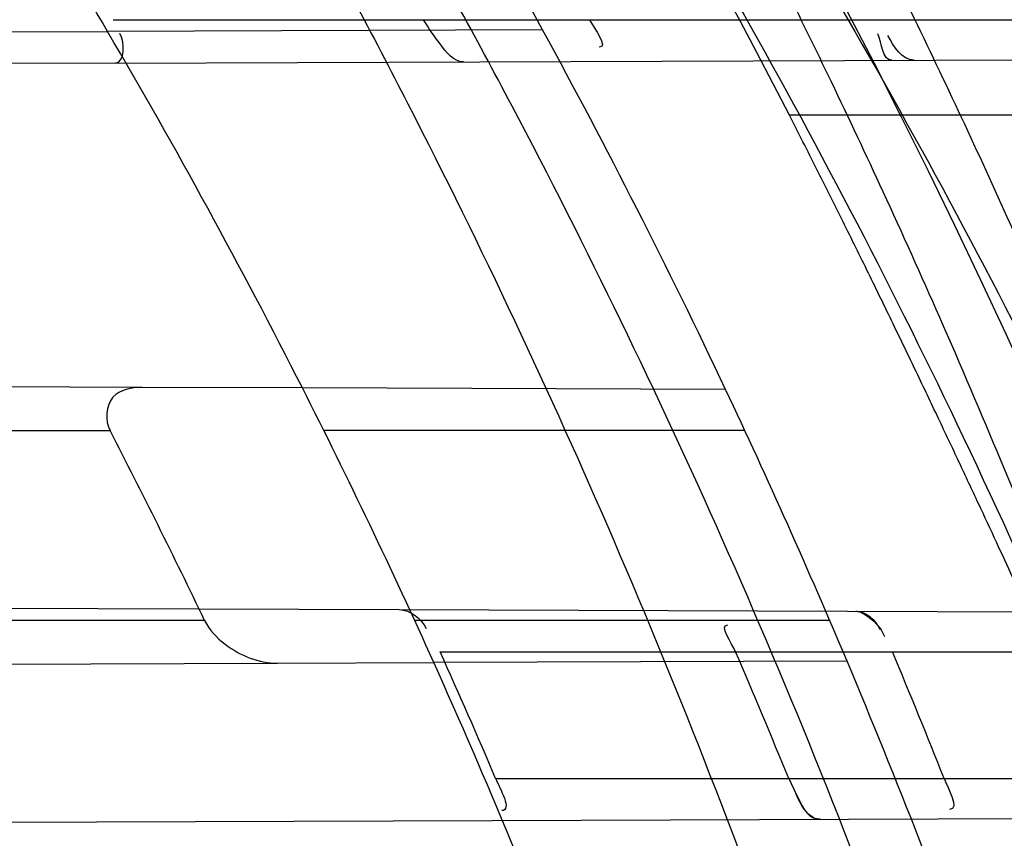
# Model space of a CAD drawing. Header units: millimetres. Extents: x 0 to 297, y 0 to 210.
# Tile 105 of 256: x 147.0983 to 147.145, y 93.1578 to 93.1966. Entities that reach past the tile are written whole.
import ezdxf

# ---------------------------------------------------------------- set-up
doc = ezdxf.new("R2010")
doc.units = ezdxf.units.MM
doc.header["$LTSCALE"] = 16.335
doc.layers.get('0').update_dxf_attribs({"linetype": 'CONTINUOUS'})
for name, color, linetype in [('01_GLOBAL', 7, 'CONTINUOUS'), ('INTFCLR_1', 7, 'CONTINUOUS'), ('INTFCLR_144815', 7, 'CONTINUOUS')]:
    doc.layers.add(name, color=color, linetype=linetype)

msp = doc.modelspace()

# ---------------------------------------------------------------- linework, layer by layer
at = {"color": 7, "linetype": 'Continuous'}
msp.add_circle((147.7028034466, 92.1254639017), 2.28, dxfattribs=at)
at = {"color": 9, "linetype": 'Continuous'}
msp.add_arc((147.7028034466, 92.1254639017), 2.2507792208, 92.9674534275, 177.0325465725, dxfattribs=at)
at = {"layer": '01_GLOBAL', "color": 7, "linetype": 'Continuous'}
msp.add_circle((147.7028034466, 92.1254639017), 2.31, dxfattribs=at)
at = {"layer": 'INTFCLR_1', "color": 9, "linetype": 'Continuous'}
for p, q in [((147.1027525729, 93.1966316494), (147.1588309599, 93.1966316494)), ((147.1231331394, 93.1961456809), (147.1024913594, 93.1960736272)), ((147.1028510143, 93.19457488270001), (147.1597579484, 93.19477352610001)), ((147.1041253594, 93.17918396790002), (147.0644248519, 93.1793225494)), ((147.1318108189, 93.179087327), (147.1117349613, 93.1791574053)), ((147.0550621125, 93.17713164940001), (147.1026084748, 93.17713164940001)), ((147.1327277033, 93.17713164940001), (147.112752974, 93.17713164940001)), ((147.1163326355, 93.16864135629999), (147.1711458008, 93.16845002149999)), ((147.1070921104, 93.16813164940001), (147.0605952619, 93.16813164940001)), ((147.1367495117, 93.16813164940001), (147.1170573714, 93.16813164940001)), ((147.1375728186, 93.1661960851), (147.1179683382, 93.16612765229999)), ((147.1182709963, 93.1666316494), (147.1718168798, 93.1666316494)), ((147.0720776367, 93.16596746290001), (147.1105549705, 93.1661017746)), ((147.1209009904, 93.1606316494), (147.1740386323, 93.1606316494)), ((147.1207417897, 93.15863733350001), (147.1747095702, 93.15882571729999))]:
    msp.add_line(p, q, dxfattribs=at)
at = {"layer": 'INTFCLR_1', "color": 6, "linetype": 'Continuous'}
for p, q in [((147.0946443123, 93.1960462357), (147.1024913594, 93.1960736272)), ((147.1028510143, 93.19457488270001), (147.0497517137, 93.1943895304)), ((147.1117349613, 93.1791574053), (147.1041253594, 93.17918396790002)), ((147.0660942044, 93.16881672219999), (147.1163326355, 93.16864135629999)), ((147.1105549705, 93.1661017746), (147.1179683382, 93.16612765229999)), ((147.0716158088, 93.1584658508), (147.1207417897, 93.15863733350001))]:
    msp.add_line(p, q, dxfattribs=at)
at = {"layer": 'INTFCLR_1', "color": 7, "linetype": 'Continuous'}
msp.add_line((147.1348042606, 93.1606316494), (147.1351645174, 93.1598818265), dxfattribs=at)
msp.add_lwpolyline([(147.1379965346, 93.1685657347), (147.1380373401, 93.1685638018), (147.1380796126, 93.16855825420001), (147.1381233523, 93.1685490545), (147.1381685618, 93.1685361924), (147.1382152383, 93.1685196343), (147.1382633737, 93.1684992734), (147.138312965, 93.16847502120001), (147.1383640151, 93.16844685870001), (147.1384165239, 93.1684147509)], dxfattribs=at)
at = {"layer": 'INTFCLR_1', "color": 6, "linetype": 'Continuous'}
for centre, radius, start, end in [((146.8326356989, 93.03763164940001), 0.3620710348, 270, 90.00000002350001), ((146.8326356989, 93.03763164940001), 0.3440948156, 270, 90.00000002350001), ((146.8326356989, 93.03763164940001), 0.312931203, 30.4187297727, 33.2518501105), ((146.8326356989, 93.03763164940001), 0.330931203, 28.6197133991, 31.2163513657), ((146.8326356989, 93.03763164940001), 0.312931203, 24.2438267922, 26.8886711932), ((146.8326356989, 93.03763164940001), 0.330931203, 22.8607581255, 25.3056735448), ((146.8144371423, 93.0279528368), 0.3244950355, 25.5939563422, 27.3694287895), ((146.832140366, 93.0376349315), 0.3138644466, 23.07143366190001, 24.2673544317), ((146.8330339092, 93.0376346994), 0.325873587, 22.1750527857, 23.3189759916), ((146.8321396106, 93.0376345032), 0.3335455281, 21.6389598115, 22.7521298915)]:
    msp.add_arc(centre, radius, start, end, dxfattribs=at)
at = {"layer": 'INTFCLR_1', "color": 9, "linetype": 'Continuous'}
for radius, start, end in [(0.330931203, 25.3056735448, 28.6197133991), (0.312931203, 26.8886711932, 30.4187297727), (0.330931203, 19.6736901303, 22.8607581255), (0.312931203, 20.8695998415, 24.2438267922)]:
    msp.add_arc((146.8326356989, 93.03763164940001), radius, start, end, dxfattribs=at)
for points, knots in [([(147.1545442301, 92.9256703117), (147.1552565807, 92.92760868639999), (147.1566525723, 92.9315227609), (147.1593123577, 92.9394604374), (147.1636279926, 92.9537082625), (147.1676297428, 92.9704311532), (147.1702721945, 92.98537709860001), (147.1713830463, 92.99300879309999), (147.1719563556, 92.9974228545), (147.1732796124, 93.008504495), (147.1746545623, 93.02743949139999), (147.1744340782, 93.04977945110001), (147.1733950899, 93.0642567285), (147.1727415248, 93.0709415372), (147.1722603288, 93.07538757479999), (147.1707735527, 93.08738744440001), (147.1673977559, 93.1066025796), (147.162533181, 93.1253625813), (147.1590536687, 93.13649711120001), (147.157745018, 93.1404798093), (147.1557541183, 93.1463465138), (147.1512626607, 93.1586117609), (147.1435063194, 93.176613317), (147.134673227, 93.19362029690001), (147.1285153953, 93.2040882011), (147.1256373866, 93.208747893), (147.1237254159, 93.21178528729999), (147.1185545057, 93.2197736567), (147.1098896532, 93.232033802), (147.0978538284, 93.2469589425), (147.0876594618, 93.2581464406), (147.0805381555, 93.26529742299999), (147.0766007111, 93.2690835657), (147.0711374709, 93.27418968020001), (147.06349057, 93.2808755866), (147.0552130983, 93.2873626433), (147.0499647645, 93.2910949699), (147.0474074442, 93.29281092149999), (147.0457289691, 93.2938897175), (147.0442255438, 93.294808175), (147.0429042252, 93.29556660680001), (147.041778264, 93.2961550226), (147.0407894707, 93.2966200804), (147.0400295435, 93.2968637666), (147.0393696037, 93.2970368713), (147.0390133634, 93.2966025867), (147.0393275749, 93.29599323), (147.0397818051, 93.29522393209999), (147.0406181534, 93.29416107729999), (147.0417305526, 93.2928514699), (147.0430342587, 93.2914101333), (147.0444632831, 93.289871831), (147.0465759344, 93.2876354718), (147.0495827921, 93.28449215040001), (147.0551951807, 93.2786029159), (147.0613248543, 93.27199583), (147.0669087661, 93.26568094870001), (147.0703603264, 93.2616654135), (147.0759105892, 93.2550734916), (147.0844077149, 93.2443909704), (147.0955472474, 93.22884910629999), (147.1036099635, 93.2161613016), (147.1088887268, 93.20713012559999), (147.1124703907, 93.200778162), (147.1186494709, 93.1891839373), (147.1269016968, 93.171675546), (147.1325946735, 93.1570782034), (147.1352425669, 93.1495098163)], [0, 0, 0, 0, 0.0103792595, 0.0208842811, 0.0420721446, 0.0851858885, 0.1071984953, 0.1183380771, 0.123943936, 0.1295693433, 0.1744299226, 0.2192388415, 0.2417237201, 0.2473597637, 0.2529962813, 0.2641993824, 0.3081295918, 0.3509327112, 0.3614952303, 0.3667582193, 0.3720021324, 0.3926323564, 0.4323913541, 0.4704239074, 0.4888657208, 0.4934194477, 0.497950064, 0.5069039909, 0.5412450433, 0.5733438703, 0.6032118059, 0.6172673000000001, 0.6240601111, 0.6306649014, 0.6548506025, 0.6750843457, 0.6834913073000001, 0.6872123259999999, 0.6905622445, 0.6935176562, 0.6960693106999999, 0.6982084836, 0.6999280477, 0.7014829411, 0.7024060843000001, 0.7029587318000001, 0.7038763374, 0.7054334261, 0.7076628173, 0.7105600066, 0.714112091, 0.7174145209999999, 0.7211168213, 0.7295725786, 0.7392778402, 0.7620040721, 0.7748640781, 0.7816422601, 0.7886165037, 0.8181744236, 0.8502177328, 0.884679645, 0.8936796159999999, 0.902792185, 0.9213283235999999, 0.9597006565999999, 1, 1, 1, 1]), ([(147.1408661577, 93.1489990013), (147.1381651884, 93.1565358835), (147.1323572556, 93.1710725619), (147.1239460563, 93.1884914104), (147.1176496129, 93.2000234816), (147.1139989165, 93.20634302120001), (147.1086152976, 93.2153330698), (147.1003923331, 93.2279614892), (147.0890374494, 93.2434203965), (147.0803792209, 93.25404014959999), (147.0747234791, 93.26059276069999), (147.071204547, 93.2645860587), (147.0655118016, 93.27086487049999), (147.0592590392, 93.27743667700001), (147.053545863, 93.28327725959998), (147.0504619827, 93.2864199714), (147.0483372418, 93.28860476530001), (147.0465342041, 93.2905053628), (147.0451548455, 93.29194227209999), (147.0420972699, 93.29563181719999), (147.0432510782, 93.2956316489)], [0, 0, 0, 0, 0.1351411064, 0.2639657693, 0.3262515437, 0.3568857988, 0.3871506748, 0.5031238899, 0.6110823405, 0.7107727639, 0.7343091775, 0.7571888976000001, 0.8006105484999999, 0.8773801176, 0.9101731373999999, 0.9387430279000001, 0.9512497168, 0.9624026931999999, 0.9805243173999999, 1, 1, 1, 1]), ([(147.0432510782, 93.2956316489), (147.0440337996, 93.2956315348), (147.0461901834, 93.29448394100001), (147.048762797, 93.29308623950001), (147.05126835, 93.29149221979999), (147.0538664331, 93.2897847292), (147.0591995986, 93.28606265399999), (147.0676125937, 93.27960414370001), (147.0753919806, 93.27294276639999), (147.0809499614, 93.26785658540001), (147.0849532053, 93.2640878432), (147.0921910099, 93.25697312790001), (147.1025540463, 93.2458430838), (147.114792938, 93.2309925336), (147.1236090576, 93.2187883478), (147.1288703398, 93.210836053), (147.1308146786, 93.20781404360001), (147.1337403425, 93.20317969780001), (147.1399980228, 93.19277282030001), (147.1489774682, 93.17586162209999), (147.1568675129, 93.15795089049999), (147.1614367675, 93.1457458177), (147.1634614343, 93.13990986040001), (147.1647919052, 93.13594917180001), (147.1683281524, 93.12488035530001), (147.1732735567, 93.1062283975), (147.1767074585, 93.0871131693), (147.1782194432, 93.07517712), (147.1787086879, 93.07075571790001), (147.1793731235, 93.0641085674), (147.1804294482, 93.0497128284), (147.1806536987, 93.0274948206), (147.1792555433, 93.0086652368), (147.1779104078, 92.9976470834), (147.1773275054, 92.9932574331), (147.1761979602, 92.9856672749), (147.1735104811, 92.97079983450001), (147.1694409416, 92.95416803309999), (147.1650544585, 92.9400032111), (147.1623504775, 92.9321098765), (147.1609312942, 92.9282176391), (147.1602071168, 92.92629007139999)], [0, 0, 0, 0, 0.0056084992, 0.016622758, 0.0214510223, 0.0268121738, 0.0389184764, 0.0680276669, 0.1027789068, 0.1122614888, 0.1220107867, 0.1421735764, 0.1849752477, 0.2309092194, 0.2799812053, 0.2927645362, 0.2992310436, 0.3057293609, 0.3320345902, 0.3862266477, 0.4428037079, 0.4721337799, 0.479586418, 0.4870651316, 0.5020714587, 0.5628449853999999, 0.6251697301, 0.6410581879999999, 0.6490513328, 0.6570434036, 0.6889243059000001, 0.7524504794, 0.8160576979, 0.8240355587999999, 0.8319861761, 0.8477866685, 0.8790166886, 0.9402183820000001, 0.9703167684, 0.9852456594, 1, 1, 1, 1])]:
    msp.add_open_spline(points, degree=3, knots=knots, dxfattribs=at)
at = {"layer": 'INTFCLR_1', "color": 6, "linetype": 'Continuous'}
for points, knots in [([(147.0687421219, 93.29563164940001), (147.0680098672, 93.29563164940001), (147.0693330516, 93.2931111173), (147.0704693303, 93.29172068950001), (147.0723263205, 93.28928078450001), (147.0746177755, 93.2865210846), (147.0775470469, 93.28299903), (147.080971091, 93.27890891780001), (147.0846437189, 93.27446035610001), (147.0882701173, 93.26998999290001), (147.0916458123, 93.2657319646), (147.0947448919, 93.2617356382), (147.0975630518, 93.2580185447), (147.100110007, 93.25458663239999), (147.1024035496, 93.25143207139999), (147.1044661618, 93.24854131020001), (147.1063189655, 93.24589767), (147.1079764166, 93.2434940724), (147.109457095, 93.2413147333), (147.1107791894, 93.2393416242), (147.1119635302, 93.23755181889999), (147.1130167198, 93.235942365), (147.1139517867, 93.2344985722), (147.1147816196, 93.2332054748), (147.1157213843, 93.2317287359), (147.1167390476, 93.23011252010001), (147.1179255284, 93.2282043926), (147.1189332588, 93.2265622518), (147.1198501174, 93.2250516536), (147.1206424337, 93.2237350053), (147.1215180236, 93.2222660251), (147.1224842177, 93.22062728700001), (147.1235503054, 93.2187965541), (147.1247223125, 93.21675634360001), (147.1260120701, 93.2144766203), (147.1274302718, 93.21192636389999), (147.1289898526, 93.20906621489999), (147.1307073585, 93.2058462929), (147.1325944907, 93.2022184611), (147.1346618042, 93.1981270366), (147.1369222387, 93.1935038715), (147.1393944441, 93.1882537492), (147.1420944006, 93.1822619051), (147.1450364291, 93.1753818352), (147.1482313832, 93.1674373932), (147.1516877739, 93.1581768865), (147.1553587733, 93.14738762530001), (147.1590017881, 93.1353669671), (147.1623609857, 93.1226214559), (147.1652568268, 93.10972884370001), (147.1676651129, 93.0968010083), (147.1695853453, 93.0838891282), (147.1710275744, 93.0709911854), (147.1719965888, 93.05813761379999), (147.1725011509, 93.0453158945), (147.1725469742, 93.0325462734), (147.1721391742, 93.0198169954), (147.171280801, 93.0071297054), (147.1699742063, 92.99449457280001), (147.1682169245, 92.9818861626), (147.1660086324, 92.9693213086), (147.1633383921, 92.9567727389), (147.1602041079, 92.94425636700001), (147.1566465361, 92.9319458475), (147.1528751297, 92.9204393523), (147.1491593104, 92.9102243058), (147.1457087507, 92.9015000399), (147.1425365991, 92.8940034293), (147.1396288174, 92.8875126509), (147.136972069, 92.8818585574), (147.1345472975, 92.8769025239), (147.1323371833, 92.8725413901), (147.130325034, 92.8686912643), (147.1284994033, 92.8652891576), (147.1268466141, 92.8622800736), (147.1253496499, 92.85960988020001), (147.1239936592, 92.85723391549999), (147.1227647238, 92.8551144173), (147.1216541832, 92.85322630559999), (147.1206539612, 92.8515468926), (147.1197533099, 92.8500510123), (147.1189386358, 92.8487109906), (147.1179864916, 92.8471584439), (147.1170567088, 92.8456599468), (147.1160957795, 92.84412860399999), (147.1152647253, 92.8428151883), (147.1143298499, 92.84135168), (147.1132770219, 92.8397205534), (147.1120898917, 92.837902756), (147.1107550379, 92.8358842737), (147.109257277, 92.8336513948), (147.107577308, 92.8311858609), (147.1056960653, 92.8284703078), (147.1035922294, 92.82548916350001), (147.1012492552, 92.8222342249), (147.0986446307, 92.81869165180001), (147.095755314, 92.8148491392), (147.0925736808, 92.81071697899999), (147.0890986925, 92.8063077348), (147.0853575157, 92.80167437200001), (147.0815402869, 92.7970384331), (147.0779667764, 92.7927652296), (147.0748968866, 92.789078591), (147.0724998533, 92.7861981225), (147.070552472, 92.7836530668), (147.0693788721, 92.7822194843), (147.0679949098, 92.7796316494), (147.0687421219, 92.7796316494)], [0, 0, 0, 0, 0.003860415, 0.007501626, 0.0124785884, 0.0188917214, 0.0268498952, 0.0364677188, 0.0470694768, 0.0572444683, 0.0668187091, 0.0757144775, 0.083905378, 0.09140992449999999, 0.0982451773, 0.1044667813, 0.1101313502, 0.1152642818, 0.1198589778, 0.1240215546, 0.1277856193, 0.1311734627, 0.1341617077, 0.1368541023, 0.1392736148, 0.1433897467, 0.1469230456, 0.1511192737, 0.1535471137, 0.1562389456, 0.1592204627, 0.1625628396, 0.1662680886, 0.1703891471, 0.174967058, 0.1800766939, 0.1857729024, 0.1921414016, 0.1993155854, 0.2073311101, 0.2163077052, 0.2264451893, 0.2379233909, 0.250953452, 0.2658909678, 0.283062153, 0.3030578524, 0.3259639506, 0.3492662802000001, 0.3725305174, 0.3956109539, 0.4185782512, 0.4413347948, 0.4640172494, 0.4865192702, 0.508968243, 0.531324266, 0.5536477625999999, 0.5759939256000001, 0.5982772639, 0.620747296, 0.6432362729, 0.6658996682, 0.68875599, 0.7107777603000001, 0.7297237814, 0.7460531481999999, 0.7602331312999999, 0.7726347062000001, 0.7835467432, 0.793166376, 0.8017211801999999, 0.8093215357, 0.8160683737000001, 0.8220758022, 0.8274205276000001, 0.8322066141, 0.8364980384, 0.8403367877, 0.8437547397, 0.8468031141, 0.8495420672, 0.8520223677, 0.8564046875, 0.8588391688, 0.8615533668, 0.8645986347, 0.8679945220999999, 0.8717882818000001, 0.8760445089, 0.8807522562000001, 0.8859628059, 0.8917731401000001, 0.898168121, 0.9051985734, 0.9129160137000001, 0.9213486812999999, 0.9305434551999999, 0.9404096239, 0.9509435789, 0.961943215, 0.9720502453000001, 0.980371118, 0.9870628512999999, 0.992271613, 0.9960607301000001, 1, 1, 1, 1]), ([(147.0687421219, 92.7796316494), (147.0695765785, 92.7796316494), (147.0710237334, 92.7806068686), (147.0732486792, 92.7819463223), (147.0757995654, 92.7837998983), (147.0789536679, 92.78621498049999), (147.0827092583, 92.7892984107), (147.0868482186, 92.7928925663), (147.0910477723, 92.79673500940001), (147.0950116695, 92.80053311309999), (147.0986438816, 92.80415209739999), (147.1019501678, 92.80756746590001), (147.1049461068, 92.8107620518), (147.107653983, 92.813732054), (147.1100921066, 92.81647650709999), (147.1122806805, 92.81899733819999), (147.1142479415, 92.8213114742), (147.1160099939, 92.82342388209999), (147.1175861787, 92.82534548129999), (147.1189934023, 92.8270878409), (147.1202530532, 92.828669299), (147.1213970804, 92.83012358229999), (147.1225240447, 92.83157239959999), (147.123724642, 92.8331346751), (147.1249992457, 92.8348159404), (147.1262604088, 92.83650316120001), (147.1274992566, 92.8381825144), (147.1287882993, 92.8399539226), (147.1302152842, 92.8419444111), (147.131810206, 92.84420661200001), (147.1335924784, 92.846783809), (147.1355808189, 92.8497229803), (147.1377917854, 92.8530728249), (147.140242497, 92.8568933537), (147.1429592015, 92.861268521), (147.1459674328, 92.8662949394), (147.1492907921, 92.8720905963), (147.1529541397, 92.8788115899), (147.1569786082, 92.8866408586), (147.1613909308, 92.895852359), (147.1661049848, 92.9065772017), (147.1708180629, 92.91847841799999), (147.1752249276, 92.93102624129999), (147.1791389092, 92.9437452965), (147.1825261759, 92.9565113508), (147.1853979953, 92.9693107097), (147.1877529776, 92.9820756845), (147.1896101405, 92.9948409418), (147.1909735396, 93.00755209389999), (147.1918561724, 93.02022938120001), (147.1922659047, 93.0328602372), (147.1922092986, 93.0454468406), (147.1916906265, 93.0579966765), (147.1907127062, 93.07050178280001), (147.1892753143, 93.0829675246), (147.187377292, 93.0953920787), (147.1850186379, 93.1077564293), (147.1821898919, 93.1200882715), (147.1788863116, 93.1323721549), (147.1750915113, 93.1446222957), (147.1708160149, 93.1567764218), (147.1662306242, 93.1683760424), (147.1616300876, 93.17888244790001), (147.1573218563, 93.1879248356), (147.1533932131, 93.19561622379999), (147.1498208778, 93.2022183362), (147.1465812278, 93.20791453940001), (147.1436479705, 93.2128584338), (147.140997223, 93.2171670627), (147.1386015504, 93.22093898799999), (147.1364409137, 93.22424590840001), (147.1344943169, 93.2271532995), (147.1327470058, 93.229707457), (147.1311776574, 93.2319576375), (147.1297748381, 93.23393568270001), (147.1285161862, 93.23568453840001), (147.1273854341, 93.237235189), (147.1263043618, 93.2387000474), (147.1251805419, 93.2402055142), (147.1239422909, 93.24184332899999), (147.1226668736, 93.2435068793), (147.1213873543, 93.2451529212), (147.120091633, 93.2467985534), (147.1186694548, 93.2485796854), (147.1170808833, 93.2505381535), (147.1153015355, 93.25269419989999), (147.1133143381, 93.2550569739), (147.1110956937, 93.2576388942), (147.1086258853, 93.2604465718), (147.1058792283, 93.263488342), (147.1028357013, 93.2667628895), (147.099478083, 93.27026211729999), (147.0957850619, 93.2739726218), (147.0917574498, 93.27786179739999), (147.0874623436, 93.28182281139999), (147.0831967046, 93.28555323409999), (147.0792915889, 93.2887810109), (147.0760051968, 93.2913109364), (147.073359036, 93.29324438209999), (147.0710713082, 93.29462673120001), (147.0695920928, 93.29563164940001), (147.0687421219, 93.29563164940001)], [0, 0, 0, 0, 0.0042187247, 0.0081401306, 0.0133978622, 0.0200459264, 0.0282638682, 0.0379443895, 0.0477615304, 0.05703690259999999, 0.0656973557, 0.0736821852, 0.0810680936, 0.0878383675, 0.0940009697, 0.0996271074, 0.1047154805, 0.1093563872, 0.1135342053, 0.1172803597, 0.1206792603, 0.1237557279, 0.1266349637, 0.1299589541, 0.1337168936, 0.1373013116, 0.1406085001, 0.1442672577, 0.148377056, 0.1529904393, 0.1582606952, 0.164218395, 0.1709303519, 0.1785521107, 0.1871652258, 0.1969659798, 0.2081658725, 0.2209392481, 0.2356613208, 0.2526660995, 0.2725685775, 0.2948769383, 0.3173640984, 0.3397873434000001, 0.3621386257, 0.3841211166, 0.4060891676, 0.4277469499, 0.4493218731, 0.470705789, 0.4919793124, 0.5131981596, 0.5343255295, 0.5554668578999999, 0.5765984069, 0.5977513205, 0.6189954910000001, 0.6402209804, 0.6617015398, 0.6832900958, 0.7050415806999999, 0.7268239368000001, 0.7463339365, 0.7630160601, 0.7774553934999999, 0.7899931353, 0.8009638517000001, 0.8105830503, 0.8190545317, 0.8265380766, 0.8331730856, 0.8390248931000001, 0.8442268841, 0.8488182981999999, 0.8528943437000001, 0.8564866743, 0.8597116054, 0.8625968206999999, 0.8656908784, 0.8692094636, 0.8729771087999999, 0.8762884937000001, 0.879749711, 0.8835661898, 0.8878115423, 0.8924986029, 0.8976989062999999, 0.9034198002, 0.9097088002, 0.9166034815, 0.9241390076, 0.9323094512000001, 0.9411199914, 0.9506041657, 0.9606137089, 0.9706541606, 0.9792553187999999, 0.9862062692, 0.9916647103, 0.9957028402, 1, 1, 1, 1]), ([(147.1193715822, 93.19463255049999), (147.1189053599, 93.1946309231), (147.1182268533, 93.195535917), (147.1177120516, 93.1962291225), (147.1174870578, 93.1966316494)], [0, 0, 0, 0, 0.5027416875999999, 1, 1, 1, 1]), ([(147.1041253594, 93.17918396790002), (147.1036398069, 93.17918566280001), (147.102432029, 93.1789707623), (147.1023641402, 93.17760234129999), (147.1026084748, 93.17713164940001)], [0, 0, 0, 0, 0.4779626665, 1, 1, 1, 1]), ([(147.1070921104, 93.16813164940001), (147.1073072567, 93.1676812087), (147.108288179, 93.1666495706), (147.1096745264, 93.16609870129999), (147.1105549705, 93.1661017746)], [0, 0, 0, 0, 0.3618236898, 1, 1, 1, 1])]:
    msp.add_open_spline(points, degree=3, knots=knots, dxfattribs=at)
for points in [[(147.1253503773, 93.1966316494), (147.1255703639, 93.1962259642), (147.1262740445, 93.1953282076), (147.1258125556, 93.1953265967)], [(147.1028510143, 93.19457488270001), (147.1033251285, 93.1945765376), (147.1033186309, 93.1955701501), (147.1030784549, 93.1959789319)], [(147.1397016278, 93.1947035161), (147.1392272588, 93.1947018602), (147.1392470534, 93.19553634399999), (147.1390283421, 93.19595728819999)], [(147.1407517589, 93.1947071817), (147.1401822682, 93.19470519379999), (147.1397720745, 93.1953747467), (147.1395095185, 93.1958801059)], [(147.1163326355, 93.16864135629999), (147.1168516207, 93.1686395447), (147.1173878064, 93.1682116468), (147.1176011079, 93.1677385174)], [(147.1322886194, 93.1666316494), (147.1321121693, 93.167040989), (147.1314660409, 93.16791626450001), (147.1319117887, 93.16791470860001)], [(147.1209009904, 93.1606316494), (147.1211042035, 93.1601545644), (147.1217092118, 93.159104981), (147.1211906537, 93.1591031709)], [(147.142178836, 93.1606316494), (147.1423625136, 93.1601686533), (147.1429367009, 93.1591618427), (147.1424386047, 93.159160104)]]:
    msp.add_open_spline(points, degree=3, dxfattribs=at)
at = {"layer": 'INTFCLR_1', "color": 7, "linetype": 'Continuous'}
for points in [[(147.1379965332, 93.1685657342), (147.1384726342, 93.168564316), (147.1389472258, 93.16813686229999), (147.1391306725, 93.16769752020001)], [(147.1384165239, 93.1684147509), (147.1388133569, 93.1681644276), (147.1391712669, 93.16779707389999), (147.1393542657, 93.1673650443)], [(147.1362987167, 93.1586916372), (147.1357471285, 93.15868935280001), (147.1353669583, 93.1593805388), (147.1351591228, 93.1598914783)], [(147.1351645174, 93.1598818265), (147.1354146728, 93.159442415), (147.1356429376, 93.15872568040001), (147.136148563, 93.1587274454)]]:
    msp.add_open_spline(points, degree=3, dxfattribs=at)
at = {"layer": 'INTFCLR_144815', "color": 9, "linetype": 'Continuous'}
msp.add_line((147.1549322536, 93.19210058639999), (147.1348362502, 93.19210058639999), dxfattribs=at)
at = {"layer": 'INTFCLR_144815', "color": 6, "linetype": 'Continuous'}
for radius in [0.3828680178, 0.364857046]:
    msp.add_circle((146.8326356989, 93.03763164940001), radius, dxfattribs=at)
for radius, start, end in [(0.5278075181, 313.9937911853, 154.5150993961), (0.49294334, 282.2440355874, 71.2863570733), (0.3966228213, 45.0000000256, 314.9999999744), (0.3959130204, 44.99999995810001, 315.0000000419), (0.3953393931, 44.99999997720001, 315.0000000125), (0.3574013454, 25.6072723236, 64.3927276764), (0.3393903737, 27.0737153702, 62.92628462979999), (0.4069633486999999, 316.9838592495, 43.0161407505)]:
    msp.add_arc((146.8326356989, 93.03763164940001), radius, start, end, dxfattribs=at)
at = {"layer": 'INTFCLR_144815', "color": 9, "linetype": 'Continuous'}
for radius, start, end in [(0.3958087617, 314.0862202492, 45.9137797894), (0.3838160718, 314.0319604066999, 45.9680396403)]:
    msp.add_arc((146.8326356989, 93.03763164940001), radius, start, end, dxfattribs=at)
at = {"layer": 'INTFCLR_144815', "color": 6, "linetype": 'Continuous'}
for points, knots in [([(147.1951703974, 93.0376316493), (147.1951703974, 93.03951723), (147.195142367, 93.0432888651), (147.1950162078, 93.0489460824), (147.1948058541, 93.05460331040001), (147.1945111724, 93.06026056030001), (147.1941319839, 93.065917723), (147.1936680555, 93.07157476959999), (147.1931191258, 93.07723143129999), (147.1924848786, 93.0828875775), (147.1917649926, 93.0885427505), (147.1909590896, 93.0941966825), (147.1900668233, 93.0998486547), (147.1890877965, 93.10549815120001), (147.1880216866, 93.1111441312), (147.1868681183, 93.11678582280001), (147.1856268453, 93.1224218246), (147.1842975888, 93.12805097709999), (147.1828802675, 93.133671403), (147.1813747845, 93.1392814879), (147.1797813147, 93.1448788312), (147.1781000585, 93.1504612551), (147.1763315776, 93.15602572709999), (147.1744765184, 93.16156938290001), (147.1725359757, 93.1670884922), (147.1705112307, 93.172579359), (147.1684040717, 93.17803752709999), (147.1662166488, 93.1834583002), (147.1639516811, 93.1888363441), (147.1616124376, 93.19416587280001), (147.1592028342, 93.19944055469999), (147.1567275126, 93.2046534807), (147.1541918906, 93.20979719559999), (147.1516022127, 93.2148637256), (147.148965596, 93.21984460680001), (147.1462900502, 93.22473095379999), (147.1435844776, 93.2295135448), (147.1408586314, 93.2341829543), (147.1381230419, 93.2387297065), (147.1353888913, 93.24314447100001), (147.1326678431, 93.2474182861), (147.1299718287, 93.25154279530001), (147.1273128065, 93.25551047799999), (147.1247025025, 93.25931486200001), (147.1221521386, 93.2629507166), (147.1196721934, 93.26641417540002), (147.1172721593, 93.26970285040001), (147.1149604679, 93.27281571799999), (147.1127444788, 93.27575294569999), (147.1106305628, 93.2785156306), (147.1086237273, 93.2811061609), (147.1067274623, 93.28352828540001), (147.1049435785, 93.2857872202), (147.103272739, 93.2878889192), (147.1017147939, 93.28983965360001), (147.100269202, 93.2916455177), (147.0989350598, 93.2933124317), (147.097711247, 93.2948460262), (147.0965964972, 93.296251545), (147.0955896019, 93.2975338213), (147.0946891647, 93.29869700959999), (147.0938941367, 93.299745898), (147.0932019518, 93.3006821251), (147.0926142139, 93.30151619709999), (147.0921197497, 93.3022305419), (147.0916656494, 93.30302868), (147.0911667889, 93.3035998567), (147.0911815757, 93.3046267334), (147.091447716, 93.30463154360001)], [0, 0, 0, 0, 0.0193188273, 0.0386418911, 0.05797372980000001, 0.0773181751, 0.0966800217, 0.1160624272, 0.1354702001, 0.1549057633, 0.1743738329, 0.1938759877, 0.2134167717, 0.2329964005, 0.2526187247, 0.2722829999, 0.2919923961, 0.3117443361, 0.3315407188, 0.3513772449, 0.37125414, 0.391164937, 0.4111075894, 0.4310729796, 0.4510561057, 0.4710451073, 0.4910305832, 0.5109984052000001, 0.5309330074, 0.5508166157, 0.5706284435, 0.590344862, 0.6099392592, 0.6293819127, 0.6486401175, 0.6676780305, 0.6864570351, 0.7049360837, 0.7230721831, 0.7408210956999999, 0.7581383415, 0.7749801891, 0.7913047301, 0.8070730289, 0.822250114, 0.8368060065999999, 0.8507161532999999, 0.8639624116, 0.8765312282, 0.8884132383, 0.8996029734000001, 0.9101049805, 0.9199296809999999, 0.9290934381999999, 0.9376135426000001, 0.9455077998, 0.9527934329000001, 0.9594885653, 0.9656100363, 0.9711731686, 0.9761922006, 0.9806816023, 0.9846553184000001, 0.9881278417, 0.9911127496, 0.9936230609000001, 0.9972727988, 1, 1, 1, 1]), ([(147.1000017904, 92.7706317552), (147.099727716, 92.7706367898), (147.0997250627, 92.7716931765), (147.1002170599, 92.7722851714), (147.1006721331, 92.7731087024), (147.1011651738, 92.77384567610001), (147.1017516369, 92.7747055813), (147.1024417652, 92.7756704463), (147.1032341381, 92.776750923), (147.1041312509, 92.7779487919), (147.1051340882, 92.7792688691), (147.1062444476, 92.78071599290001), (147.1074648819, 92.7822968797), (147.1087976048, 92.7840181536), (147.1102428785, 92.785884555), (147.1117982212, 92.78789788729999), (147.1134596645, 92.79005859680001), (147.1152251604, 92.79237013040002), (147.1170968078, 92.79484195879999), (147.11907733, 92.797485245), (147.1211639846, 92.8003047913), (147.1233499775, 92.8033005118), (147.1256270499, 92.80647066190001), (147.1279885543, 92.8098160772), (147.1304260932, 92.8133353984), (147.1329303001, 92.81702596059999), (147.1354909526, 92.8208837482), (147.1380971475, 92.8249034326), (147.1407375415, 92.8290785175), (147.1434005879, 92.83340150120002), (147.1460747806, 92.83786408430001), (147.1487488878, 92.8424574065), (147.1514121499, 92.8471722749), (147.1540544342, 92.8519993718), (147.1566663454, 92.856929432), (147.1592392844, 92.8619533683), (147.1617654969, 92.8670624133), (147.1642380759, 92.8722482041), (147.1666509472, 92.8775028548), (147.168998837, 92.8828190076), (147.1712772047, 92.8881898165), (147.1734821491, 92.89360886), (147.1756107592, 92.89907116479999), (147.1776563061, 92.90456069), (147.179616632, 92.91007104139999), (147.1814926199, 92.91560357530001), (147.1832864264, 92.9211651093), (147.1849983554, 92.9267575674), (147.1866261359, 92.93237403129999), (147.1881687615, 92.93801125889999), (147.1896244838, 92.9436621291), (147.1909923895, 92.9493212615), (147.1922727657, 92.95498763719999), (147.1934660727, 92.96066109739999), (147.1945727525, 92.96634163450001), (147.1955930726, 92.9720286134), (147.1965271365, 92.9777204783), (147.1973750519, 92.98341533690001), (147.1981370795, 92.9891120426), (147.1988135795, 92.99481027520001), (147.1994048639, 93.0005096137), (147.1999112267, 93.00620974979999), (147.2003329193, 93.0119102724), (147.2006701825, 93.01761113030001), (147.2009232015, 93.0233121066), (147.2010921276, 93.0290132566), (147.2011770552, 93.0347144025), (147.2011780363, 93.0404156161), (147.2010950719, 93.0461167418), (147.2009281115, 93.0518178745), (147.2006770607, 93.05751885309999), (147.2003417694, 93.0632197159), (147.1999220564, 93.0689202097), (147.1994176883, 93.074620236), (147.198828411, 93.080319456), (147.1981539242, 93.0860176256), (147.1973939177, 93.0917142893), (147.1965480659, 93.09740890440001), (147.1956160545, 93.10310072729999), (147.1945975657, 93.1087889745), (147.1934922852, 93.1144727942), (147.1923000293, 93.1201506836), (147.1910207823, 93.12582057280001), (147.1896545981, 93.131480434), (147.1882014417, 93.1371288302), (147.1866611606, 93.1427648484), (147.1850338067, 93.14838687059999), (147.1833198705, 93.1539920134), (147.1815202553, 93.1595765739), (147.1796361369, 93.1651366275), (147.1776688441, 93.17066839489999), (147.1756200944, 93.17616762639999), (147.1734920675, 93.1816295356), (147.1712874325, 93.1870488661), (147.1690094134, 93.1924198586), (147.1666618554, 93.1977362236), (147.1642492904, 93.2029911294), (147.1617769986, 93.20817719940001), (147.1592510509, 93.21328655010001), (147.1566783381, 93.2183108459), (147.1540666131, 93.2232413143), (147.1514244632, 93.2280688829), (147.1487612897, 93.23278426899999), (147.1460872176, 93.23737816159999), (147.1434130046, 93.2418413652), (147.1407498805, 93.2461650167), (147.1381093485, 93.2503408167), (147.1355029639, 93.2543612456), (147.1329420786, 93.2582197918), (147.1304375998, 93.2619111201), (147.1279997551, 93.265431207), (147.125637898, 93.26877740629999), (147.1233603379, 93.27194848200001), (147.1211742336, 93.2749445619), (147.1190855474, 93.2777670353), (147.1170990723, 93.2804183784), (147.1152184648, 93.2829020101), (147.1134463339, 93.2852221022), (147.1117843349, 93.2873834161), (147.1102333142, 93.2893910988), (147.1087934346, 93.2912505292), (147.1074642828, 93.2929671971), (147.1062450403, 93.2945465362), (147.1051345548, 93.29599381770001), (147.1041315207, 93.2973141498), (147.1032343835, 93.29851204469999), (147.1024419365, 93.2995926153), (147.1017517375, 93.30055757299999), (147.1011652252, 93.30141754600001), (147.1006721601, 93.3021545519), (147.1002170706, 93.3029781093), (147.0997250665, 93.30357011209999), (147.0997277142, 93.304626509), (147.1000017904, 93.30463154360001)], [0, 0, 0, 0, 0.0014101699, 0.0032891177, 0.0045779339, 0.0061083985, 0.0078869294, 0.009919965, 0.0122145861, 0.0147783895, 0.0176190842, 0.0207426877, 0.0241618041, 0.0278931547, 0.0319414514, 0.0363053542, 0.040981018, 0.0459630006, 0.0512683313, 0.0569309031, 0.0629543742, 0.0693130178, 0.0760084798, 0.08303351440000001, 0.0903785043, 0.09803123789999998, 0.105976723, 0.1141977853, 0.122675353, 0.1313888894, 0.140317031, 0.1494380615, 0.1587304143, 0.1681731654, 0.1777462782, 0.187430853, 0.1972092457, 0.2070653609, 0.2169845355, 0.2269535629, 0.2369608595, 0.2469959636, 0.2570491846, 0.2671179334, 0.2771316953, 0.2871355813, 0.2971697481, 0.3071923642, 0.3172217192, 0.3272506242, 0.3372572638, 0.3472396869, 0.357200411, 0.3671408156, 0.3770633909, 0.3869713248, 0.3968625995, 0.4067348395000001, 0.4165894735, 0.4264283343, 0.4362532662, 0.4460650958, 0.4558661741, 0.4656577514, 0.4754424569, 0.4852217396, 0.4949982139, 0.504773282, 0.5145496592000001, 0.5243287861, 0.5341133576, 0.5439047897, 0.5537055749, 0.5635169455, 0.5733411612, 0.5831795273, 0.5930338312, 0.6029053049, 0.6127948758, 0.6227033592, 0.6326318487, 0.6425809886, 0.652548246, 0.6625317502, 0.6725323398, 0.682550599, 0.6925874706, 0.7026400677, 0.7127021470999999, 0.7227700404, 0.7328393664, 0.7429043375, 0.7529583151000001, 0.7629934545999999, 0.7730007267, 0.7829699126, 0.7928892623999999, 0.8027455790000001, 0.8125242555, 0.8222091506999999, 0.8317827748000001, 0.8412261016, 0.8505191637, 0.8596410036, 0.8685700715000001, 0.8772846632, 0.8857633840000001, 0.8939857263, 0.9019325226, 0.9095865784, 0.9169329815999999, 0.9239594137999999, 0.9306564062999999, 0.9370174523, 0.9430388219, 0.9487194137, 0.9540603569, 0.95906494, 0.9637380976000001, 0.9680861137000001, 0.9721162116, 0.9758363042, 0.9792548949, 0.9823802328, 0.9852207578, 0.987784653, 0.9900795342, 0.9921128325, 0.9938914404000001, 0.9954219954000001, 0.9967108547, 0.9985898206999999, 1, 1, 1, 1]), ([(147.0748011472, 93.29563164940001), (147.0745610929, 93.29563164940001), (147.0744848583, 93.2947249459), (147.0751057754, 93.2940118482), (147.0758580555, 93.29272557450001), (147.0770529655, 93.29119613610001), (147.0785958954, 93.28921818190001), (147.080522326, 93.2868627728), (147.0828321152, 93.28406264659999), (147.0855300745, 93.2808045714), (147.0886462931, 93.27701390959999), (147.0921760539, 93.27265849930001), (147.0961102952, 93.2676978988), (147.1004275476, 93.26209938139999), (147.1050707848, 93.25586792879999), (147.1099949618, 93.24898773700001), (147.1151104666, 93.2415047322), (147.1203476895, 93.2334403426), (147.1256113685, 93.22486559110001), (147.1308281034, 93.21583073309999), (147.1359193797, 93.2064123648), (147.1408291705, 93.1966654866), (147.1455034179, 93.18665972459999), (147.1499098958, 93.1764372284), (147.1540163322, 93.1660555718), (147.1578079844, 93.15554353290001), (147.1612703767, 93.14494048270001), (147.1643963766, 93.1342737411), (147.1671859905, 93.123555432), (147.1696331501, 93.1128248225), (147.1717476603, 93.1020609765), (147.1735255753, 93.0913061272), (147.1749749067, 93.08053683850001), (147.1760956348, 93.0697871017), (147.1768923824, 93.0590489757), (147.1773682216, 93.0483322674), (147.1774737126, 93.041195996), (147.1774737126, 93.03763164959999)], [0, 0, 0, 0, 0.0025344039, 0.005901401, 0.0109295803, 0.0177704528, 0.0265540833, 0.0373505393, 0.04991676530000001, 0.0648695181, 0.0820131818, 0.1017234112, 0.1240566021, 0.1488553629, 0.1763609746, 0.2060970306, 0.2381748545, 0.2720515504, 0.3076064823, 0.3443876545, 0.3821831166, 0.4206251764, 0.4595934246, 0.4987613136, 0.5381325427, 0.5774437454, 0.6167240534, 0.6558745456, 0.6947773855, 0.7336358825, 0.7720551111, 0.8105726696, 0.8487051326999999, 0.8867612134, 0.9246626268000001, 0.9623689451, 1, 1, 1, 1]), ([(147.108707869, 93.29563164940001), (147.1084310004, 93.29563164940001), (147.1084189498, 93.2945661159), (147.1088854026, 93.2939562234), (147.1093179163, 93.293115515), (147.1097871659, 93.29236199), (147.1103458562, 93.291483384), (147.1110035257, 93.2904976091), (147.1117585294, 93.28939440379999), (147.1126129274, 93.28817225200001), (147.1135675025, 93.28682643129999), (147.1146233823, 93.2853527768), (147.1157813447, 93.28374669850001), (147.1170420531, 93.2820034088), (147.1184057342, 93.2801181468), (147.1198723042, 93.27808602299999), (147.1214410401, 93.2759024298), (147.1231107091, 93.27356285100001), (147.1248792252, 93.271063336), (147.1267437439, 93.26840038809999), (147.128700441, 93.2655713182), (147.130744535, 93.2625742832), (147.1328701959, 93.25940851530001), (147.135070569, 93.2560744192), (147.1373378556, 93.252573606), (147.1396633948, 93.248908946), (147.1420378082, 93.24508453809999), (147.1444511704, 93.2411056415), (147.1468932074, 93.23697855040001), (147.1493534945, 93.2327104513), (147.1518216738, 93.2283092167), (147.1542876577, 93.2237831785), (147.1567417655, 93.21914097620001), (147.1591748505, 93.2143913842), (147.161578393, 93.2095431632), (147.1639445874, 93.2046048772), (147.1662663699, 93.1995847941), (147.1685374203, 93.19449081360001), (147.1707521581, 93.18933038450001), (147.1729057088, 93.1841104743), (147.1749938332, 93.17883761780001), (147.1770129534, 93.1735177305), (147.1789599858, 93.168156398), (147.1808324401, 93.1627584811), (147.1826281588, 93.1573287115), (147.184345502, 93.1518710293), (147.1859830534, 93.1463893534), (147.1875398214, 93.14088681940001), (147.1890149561, 93.135366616), (147.1904079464, 93.12983117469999), (147.1917183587, 93.12428304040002), (147.1929460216, 93.1187240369), (147.194090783, 93.1131561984), (147.1951526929, 93.1075808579), (147.1961317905, 93.10199958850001), (147.1970282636, 93.0964132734), (147.1978422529, 93.09082314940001), (147.198574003, 93.08522979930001), (147.1992237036, 93.0796341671), (147.1997916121, 93.0740365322), (147.2002779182, 93.06843761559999), (147.2006828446, 93.06283752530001), (147.201006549, 93.0572368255), (147.2012491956, 93.0516354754), (147.2014108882, 93.0460339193), (147.2014917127, 93.0404320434), (147.2014917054, 93.0348302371), (147.2014108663, 93.0292283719), (147.2012491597, 93.0236268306), (147.2010065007, 93.0180255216), (147.2006827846, 93.01242485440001), (147.20027785, 93.0068248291), (147.1997915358, 93.0012259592), (147.1992236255, 92.9956284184), (147.1985739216, 92.9900328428), (147.1978421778, 92.98443960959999), (147.197028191, 92.9788495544), (147.1961317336, 92.9732633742), (147.1951526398, 92.96768215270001), (147.1940907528, 92.96210695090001), (147.1929459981, 92.956539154), (147.1917183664, 92.95098029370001), (147.1904079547, 92.9454321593), (147.1890149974, 92.9398968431), (147.1875398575, 92.93437661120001), (147.1859831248, 92.9288741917), (147.1843455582, 92.9233924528), (147.1826282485, 92.91793486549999), (147.1808325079, 92.91250501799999), (147.178960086, 92.9071071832), (147.1770130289, 92.9017457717), (147.1749939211, 92.8964259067), (147.1729057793, 92.8911529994), (147.1707522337, 92.8859330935), (147.1685374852, 92.8807726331), (147.1662664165, 92.87567860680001), (147.1639446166, 92.8706584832), (147.1615784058, 92.8657201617), (147.1591748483, 92.86087191), (147.1567417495, 92.8561222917), (147.1542876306, 92.85148006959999), (147.1518216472, 92.8469540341), (147.1493534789, 92.84255282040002), (147.1468932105, 92.8382847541), (147.1444511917, 92.8341576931), (147.1420378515, 92.8301788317), (147.1396634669, 92.8263544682), (147.1373379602, 92.82268985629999), (147.1350707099, 92.8191890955), (147.1328703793, 92.81585505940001), (147.1307447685, 92.81268936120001), (147.1287007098, 92.80969237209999), (147.12674404, 92.8068633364), (147.1248795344, 92.8042004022), (147.1231110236, 92.80170089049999), (147.1214413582, 92.7993613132), (147.1198726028, 92.79717769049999), (147.1184060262, 92.79514555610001), (147.117042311, 92.7932602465), (147.1157815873, 92.79151693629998), (147.114623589, 92.78991080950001), (147.11356769, 92.78843713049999), (147.1126130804, 92.787091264), (147.11175866, 92.7858690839), (147.1110036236, 92.7847658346), (147.1103459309, 92.78378002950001), (147.1097872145, 92.7829013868), (147.1093179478, 92.78214783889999), (147.1088854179, 92.7813071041), (147.1084189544, 92.7806972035), (147.1084309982, 92.7796316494), (147.108707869, 92.7796316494)], [0, 0, 0, 0, 0.0014861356, 0.0034579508, 0.0048068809, 0.0064063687, 0.0082626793, 0.0103820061, 0.0127711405, 0.0154368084, 0.0183865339, 0.0216275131, 0.0251677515, 0.0290144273, 0.0331753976, 0.0376570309, 0.0424661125, 0.0476073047, 0.0530850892, 0.0589012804, 0.0650564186, 0.0715486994, 0.07837362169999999, 0.08552418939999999, 0.0929907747, 0.1007612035, 0.1088208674, 0.1171531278, 0.1257396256, 0.1345607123, 0.143595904, 0.152824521, 0.1622261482, 0.171780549, 0.1814683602, 0.1912713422, 0.2011724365, 0.211155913, 0.2212074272, 0.2313141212, 0.2414644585, 0.2516478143, 0.2618559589, 0.2720801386, 0.2823146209, 0.2925525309, 0.302790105, 0.3130221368, 0.3232464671, 0.333459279, 0.3436597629, 0.3538452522, 0.3640159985, 0.3741700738, 0.3843086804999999, 0.3944307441, 0.4045380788, 0.4146299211, 0.4247087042, 0.434774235, 0.4448292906, 0.4548738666, 0.4649110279, 0.4749410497, 0.4849671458, 0.4949897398, 0.505012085, 0.515034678, 0.5250607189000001, 0.5350907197, 0.5451277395, 0.5551723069, 0.5652271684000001, 0.5752926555, 0.5853711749, 0.5954630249, 0.6055699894, 0.6156920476, 0.6258303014, 0.6359844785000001, 0.6461547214, 0.6563403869, 0.666540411, 0.676753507, 0.6869773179, 0.6972097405, 0.7074468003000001, 0.7176851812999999, 0.7279191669, 0.7381438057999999, 0.7483515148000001, 0.7585352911, 0.7686855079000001, 0.7787921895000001, 0.7888438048, 0.7988273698, 0.8087285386, 0.8185315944, 0.8282194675, 0.8377739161, 0.8471755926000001, 0.8564042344, 0.8654393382, 0.8742603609, 0.8828468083, 0.8911789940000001, 0.8992385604, 0.907008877, 0.9144753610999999, 0.9216258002, 0.9284505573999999, 0.9349426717, 0.941097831, 0.9469139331, 0.9523916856, 0.9575329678, 0.9623419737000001, 0.9668237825, 0.9709847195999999, 0.9748315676, 0.978371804, 0.9816129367, 0.9845626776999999, 0.9872284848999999, 0.9896176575, 0.9917371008, 0.9935934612, 0.9951930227, 0.9965419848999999, 0.9985138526, 1, 1, 1, 1]), ([(147.2022625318, 93.0376316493), (147.2022625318, 93.0396438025), (147.2022313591, 93.0436685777), (147.2020910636, 93.04970524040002), (147.2018571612, 93.0557413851), (147.2015295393, 93.0617767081), (147.2011080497, 93.06781079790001), (147.2005925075, 93.07384323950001), (147.199982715, 93.0798733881), (147.1992784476, 93.0859006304), (147.1984795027, 93.0919240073), (147.19758567, 93.0979425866), (147.1965968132, 93.1039549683), (147.1955128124, 93.10995979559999), (147.1943336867, 93.1159551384), (147.1930595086, 93.1219390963), (147.1916905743, 93.12790907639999), (147.190227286, 93.1338624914), (147.188670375, 93.1397959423), (147.1870207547, 93.14570598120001), (147.185279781, 93.1515882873), (147.1834490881, 93.1574384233), (147.1815308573, 93.16325109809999), (147.1795277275, 93.1690206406), (147.1774429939, 93.1747405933), (147.1752805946, 93.18040394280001), (147.17304523, 93.1860029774), (147.1707424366, 93.19152928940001), (147.1683786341, 93.19697383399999), (147.1659611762, 93.202326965), (147.1634983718, 93.2075785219), (147.1609994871, 93.21271792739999), (147.1584747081, 93.2177343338), (147.1559350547, 93.2226168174), (147.153392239, 93.22735462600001), (147.1508584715, 93.231937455), (147.1483462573, 93.2363556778), (147.1458681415, 93.2406006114), (147.1434364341, 93.2446647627), (147.1410629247, 93.24854204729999), (147.1387585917, 93.25222799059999), (147.1365335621, 93.2557195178), (147.1343970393, 93.259014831), (147.1323572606, 93.262113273), (147.1304208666, 93.2650160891), (147.12859274, 93.26772646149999), (147.1268760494, 93.2702492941), (147.125272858, 93.272590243), (147.1237844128, 93.2747552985), (147.1224114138, 93.27675039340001), (147.121154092, 93.2785814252), (147.1200124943, 93.2802535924), (147.118986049, 93.2817730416), (147.1180752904, 93.28314129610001), (147.1172765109, 93.28437290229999), (147.116598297, 93.28544071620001), (147.1158749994, 93.286675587), (147.1152809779, 93.2875953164), (147.1145954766, 93.28951259), (147.1151168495, 93.2895216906)], [0, 0, 0, 0, 0.0222571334, 0.0445186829, 0.06678913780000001, 0.0890724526, 0.1113731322, 0.1336942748, 0.1560399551, 0.1784122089, 0.2008146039, 0.2232474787, 0.2457132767, 0.2682104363, 0.2907398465, 0.3132975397, 0.335882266, 0.3584869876, 0.3811076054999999, 0.4037333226, 0.4263560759, 0.4489611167, 0.4715354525, 0.4940600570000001, 0.5165143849, 0.5388745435, 0.5611129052, 0.5831981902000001, 0.6050953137, 0.6267656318, 0.6481667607, 0.6692530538, 0.6899760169, 0.7102848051, 0.7301274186, 0.7494519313, 0.7682075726, 0.7863455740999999, 0.8038210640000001, 0.8205941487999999, 0.8366306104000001, 0.8519037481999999, 0.8663901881, 0.880071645, 0.8929365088, 0.9049875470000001, 0.9162341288, 0.9266902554, 0.9363718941, 0.9452960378, 0.9534797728, 0.9609402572, 0.9676938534, 0.9737559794, 0.9791416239, 0.9838665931, 0.9879463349, 0.9942320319, 1, 1, 1, 1]), ([(147.2199719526, 93.03763164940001), (147.2199719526, 93.0414563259), (147.2198522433, 93.04910975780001), (147.2193144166, 93.06058617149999), (147.2184161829, 93.0720590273), (147.2171556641, 93.0835252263), (147.2155297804, 93.0949804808), (147.2135364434, 93.10641800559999), (147.211172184, 93.11782750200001), (147.2084359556, 93.12919576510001), (147.2053267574, 93.14050482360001), (147.2018478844, 93.1517322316), (147.1980044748, 93.1628486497), (147.1938092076, 93.1738188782), (147.1892793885, 93.1845984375), (147.1844441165, 93.19513711), (147.1793401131, 93.2053736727), (147.1740201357, 93.215240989), (147.1685487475, 93.2246655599), (147.1630026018, 93.2335721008), (147.1574693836, 93.2418899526), (147.1520409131, 93.2495559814), (147.1468089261, 93.2565236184), (147.1418538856, 93.2627633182), (147.1372471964, 93.2682702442), (147.1330376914, 93.273054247), (147.1292597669, 93.2771441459), (147.1259311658, 93.2805728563), (147.1230571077, 93.2833904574), (147.1206366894, 93.2856116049), (147.1186589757, 93.28734572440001), (147.1169342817, 93.288585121), (147.1157948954, 93.2895335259), (147.1151168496, 93.2895216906)], [0, 0, 0, 0, 0.0408499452, 0.0817377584, 0.1226908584, 0.1637418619, 0.2049215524, 0.2462459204, 0.2877224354, 0.329349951, 0.3711123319, 0.4129705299, 0.4548685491, 0.4967167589, 0.5383929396, 0.579731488, 0.6205367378, 0.6605415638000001, 0.6994421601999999, 0.7369113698, 0.7725873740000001, 0.8061275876, 0.8372253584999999, 0.8656390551, 0.8912193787, 0.9139002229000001, 0.9336943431, 0.9506758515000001, 0.9649483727, 0.9766362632, 0.9858655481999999, 0.9927569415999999, 1, 1, 1, 1]), ([(147.1494289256, 93.16214170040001), (147.1490944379, 93.16244331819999), (147.1488102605, 93.1631481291), (147.1483115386, 93.1640719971), (147.1478758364, 93.16497807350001), (147.1473648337, 93.1660417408), (147.1467875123, 93.1672705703), (147.1461402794, 93.1686579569), (147.1454256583, 93.1701968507), (147.1446418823, 93.1718850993), (147.1437920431, 93.1737101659), (147.142874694, 93.17566969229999), (147.1418929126, 93.1777509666), (147.1408480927, 93.1799451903), (147.1397428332, 93.1822412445), (147.1385836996, 93.1846202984), (147.137373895, 93.1870714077), (147.1361223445, 93.1895725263), (147.1352686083, 93.19125472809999), (147.1348362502, 93.19210058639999)], [0, 0, 0, 0, 0.0405357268, 0.0652334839, 0.09524812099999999, 0.1307859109, 0.1715185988, 0.2174131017, 0.2685791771, 0.3242218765, 0.3849330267, 0.449770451, 0.5189489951, 0.592043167, 0.6684963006, 0.7482898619, 0.8302203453, 0.9145038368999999, 1, 1, 1, 1])]:
    msp.add_open_spline(points, degree=3, knots=knots, dxfattribs=at)
at = {"layer": 'INTFCLR_144815', "color": 9, "linetype": 'Continuous'}
for points, knots in [([(147.1263154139, 93.30370297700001), (147.1261632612, 93.3035739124), (147.1262645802, 93.3028074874), (147.1267964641, 93.30172919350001), (147.1278020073, 93.2999284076), (147.1300425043, 93.29646923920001), (147.1324756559, 93.2929518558), (147.1348638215, 93.2895236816), (147.1368302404, 93.2867042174), (147.1407277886, 93.2810990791), (147.1468314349, 93.272136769), (147.1524479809, 93.263454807), (147.156406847, 93.2570763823), (147.1592345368, 93.2524350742), (147.1643420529, 93.2437997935), (147.1716376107, 93.230620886), (147.178633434, 93.21662487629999), (147.1834020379, 93.20621029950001), (147.1861303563, 93.1999566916), (147.1902494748, 93.1901899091), (147.1961126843, 93.1749576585), (147.2030336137, 93.15371213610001), (147.2079708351, 93.13513351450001), (147.2109427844, 93.1216385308), (147.2125102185, 93.11368738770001), (147.2147193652, 93.1015247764), (147.217373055, 93.0829483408), (147.2187182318, 93.0662855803), (147.219136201, 93.05786469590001)], [0, 0, 0, 0, 0.0022439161, 0.0070120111, 0.0145616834, 0.0248857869, 0.0536624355, 0.0624935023, 0.07189207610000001, 0.0923184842, 0.1392770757, 0.19383471, 0.2085944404, 0.2237059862, 0.2549574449, 0.3214227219, 0.3930725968, 0.4308712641, 0.4502345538, 0.469804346, 0.5500822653, 0.6337070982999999, 0.7209882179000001, 0.7661541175, 0.7890968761, 0.8121288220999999, 0.9051772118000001, 1, 1, 1, 1]), ([(147.2252290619, 93.0577246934), (147.2248032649, 93.06608795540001), (147.2234365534, 93.08263811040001), (147.2207409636, 93.10108422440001), (147.218493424, 93.11315946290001), (147.2169026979, 93.12105590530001), (147.2138795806, 93.1344583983), (147.2088624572, 93.1529094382), (147.2018234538, 93.1740018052), (147.1958702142, 93.18912152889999), (147.1916835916, 93.198813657), (147.1889112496, 93.2050222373), (147.1840636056, 93.2153629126), (147.1769521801, 93.2292564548), (147.1695382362, 93.24233196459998), (147.1643493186, 93.2508989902), (147.1614743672, 93.25550305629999), (147.157450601, 93.2618337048), (147.1517384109, 93.2704457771), (147.1455374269, 93.27933502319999), (147.1415749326, 93.28489201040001), (147.1395751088, 93.2876873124), (147.1371462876, 93.2910854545), (147.1346719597, 93.2945715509), (147.1323898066, 93.2979970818), (147.1313653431, 93.2997817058), (147.1308200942, 93.3008419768), (147.1307128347, 93.30160558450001), (147.1308639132, 93.3017314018)], [0, 0, 0, 0, 0.0945441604, 0.1873460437, 0.2103231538, 0.2332131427, 0.2782846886, 0.3654193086, 0.4489587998, 0.529211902, 0.5487834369, 0.5681546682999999, 0.6059759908, 0.6777110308, 0.7443035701, 0.7756315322, 0.7907861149, 0.80558492, 0.8603198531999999, 0.9074428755, 0.9279435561, 0.9373780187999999, 0.9462430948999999, 0.9751197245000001, 0.985468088, 0.9930239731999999, 0.9977802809, 1, 1, 1, 1])]:
    msp.add_open_spline(points, degree=3, knots=knots, dxfattribs=at)

doc.saveas('drawing.dxf')
